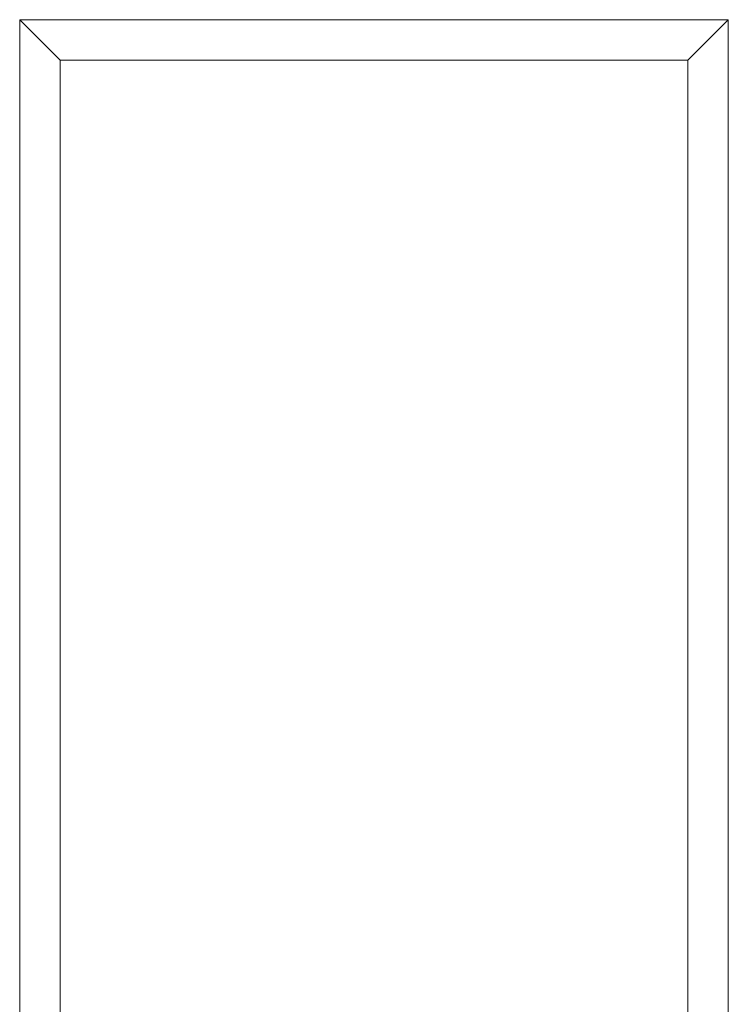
# Model space of a CAD drawing. Header units: centimetres. Extents: x -50.4 to -32.9, y -24 to 24.6.
# Tile 3 of 3: x -50.4 to -32.9, y 0.3 to 24.6. Entities that reach past the tile are written whole.
import ezdxf

# ---------------------------------------------------------------- set-up
doc = ezdxf.new("R2010")
doc.units = ezdxf.units.CM
doc.header["$LTSCALE"] = 2.54
doc.layers.add('Lucido design-1', color=7, linetype='Continuous')

# ---------------------------------------------------------------- blocks, each defined once
blk = doc.blocks.new('Gruppo-2-1')
at = {"color": 178, "linetype": 'Continuous', "lineweight": 20}
for points in [[(-49.42, 23.6, 90), (-33.92, 23.6, 90), (-32.92, 24.6, 90), (-50.42, 24.6, 90)], [(-49.42, 23.6, 88.2), (-33.92, 23.6, 88.2), (-32.92, 24.6, 88.2), (-50.42, 24.6, 88.2)], [(-50.42, 24.6, 88.2), (-50.42, 24.6, 90), (-49.42, 23.6, 90), (-49.42, 23.6, 88.2)], [(-32.92, 24.6, 88.2), (-32.92, 24.6, 90), (-50.42, 24.6, 90), (-50.42, 24.6, 88.2)], [(-50.42, -24, 90), (-50.42, 24.6, 90), (-49.42, 23.6, 90), (-49.42, -23, 90)], [(-50.42, -24, 88.2), (-50.42, 24.6, 88.2), (-49.42, 23.6, 88.2), (-49.42, -23, 88.2)], [(-50.42, 24.6, 88.2), (-50.42, 24.6, 90), (-49.42, 23.6, 90), (-49.42, 23.6, 88.2)], [(-50.42, -24, 88.2), (-50.42, -24, 90), (-50.42, 24.6, 90), (-50.42, 24.6, 88.2)], [(-33.92, 23.6, 88.2), (-33.92, 23.6, 90), (-32.92, 24.6, 90), (-32.92, 24.6, 88.2)], [(-33.92, -23, 90), (-33.92, 23.6, 90), (-32.92, 24.6, 90), (-32.92, -24, 90)], [(-33.92, -23, 88.2), (-33.92, 23.6, 88.2), (-32.92, 24.6, 88.2), (-32.92, -24, 88.2)], [(-33.92, 23.6, 88.2), (-33.92, 23.6, 90), (-32.92, 24.6, 90), (-32.92, 24.6, 88.2)], [(-32.92, 24.6, 88.2), (-32.92, 24.6, 90), (-32.92, -24, 90), (-32.92, -24, 88.2)], [(-49.42, 23.6, 88.2), (-49.42, 23.6, 90), (-33.92, 23.6, 90), (-33.92, 23.6, 88.2)], [(-49.42, 23.6, 88.2), (-49.42, 23.6, 90), (-49.42, -23, 90), (-49.42, -23, 88.2)], [(-33.92, -23, 88.2), (-33.92, -23, 90), (-33.92, 23.6, 90), (-33.92, 23.6, 88.2)]]:
    blk.add_3dface(points, dxfattribs=at)

msp = doc.modelspace()

# ---------------------------------------------------------------- block references
at = {"layer": 'Lucido design-1', "color": 7}
msp.add_blockref('Gruppo-2-1', (0, 0), dxfattribs=at)

doc.saveas('drawing.dxf')
